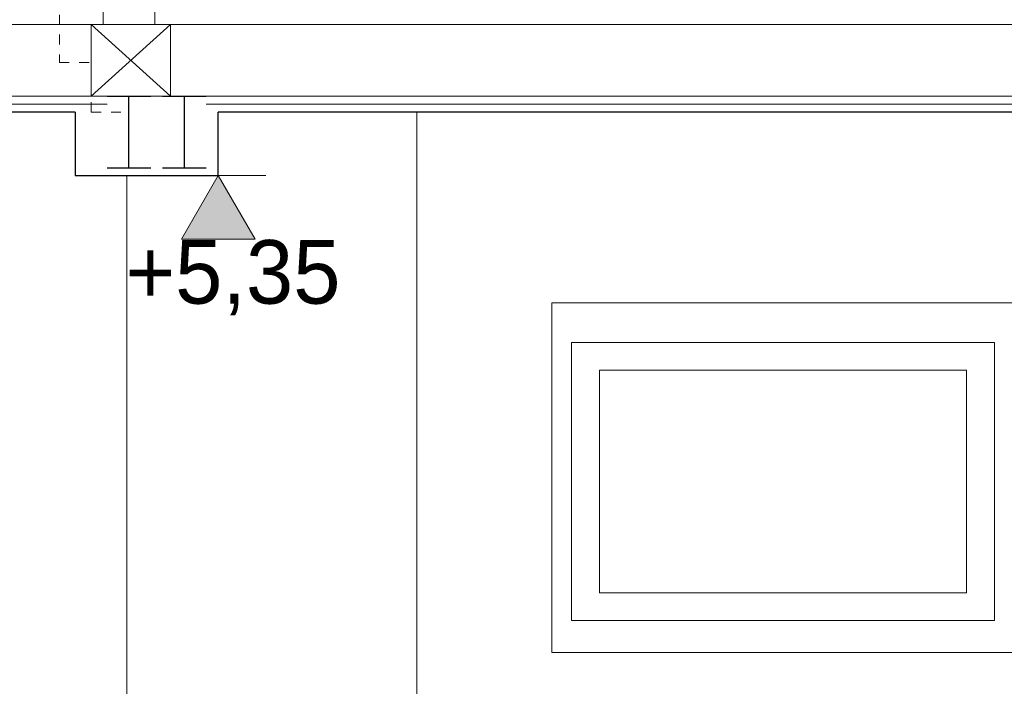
# Model space of a CAD drawing. Extents: x -623047 to -259286, y -27077 to 153279.
# Tile 111 of 190: x -488600 to -486120, y -8265 to -6587. Entities that reach past the tile are written whole.
import ezdxf

# ---------------------------------------------------------------- set-up
doc = ezdxf.new("R2010")
doc.units = 0
doc.header["$MEASUREMENT"] = 0
doc.linetypes.add('Hidden Line', pattern=[50, 25, -25])
for name, color, linetype, lineweight in [('INWENT KONST. DREWNIANA_Nr_Pióra__21', 7, 'Continuous', 9), ('INWENT OPISY_Nr_Pióra__21', 7, 'Continuous', 9), ('INWENT STROPY_Nr_Pióra__1', 7, 'Continuous', 25), ('INWENT WYMIARY_Nr_Pióra__21', 7, 'Continuous', 9), ('INWENT. OKNA_Nr_Pióra__5', 7, 'Continuous', 13), ('INWENT.ŚCIANY_Nr_Pióra__21', 7, 'Continuous', 9), ('INWENT.ŚCIANY_Nr_Pióra__5', 7, 'Continuous', 13), ('Istniejące stropy_Nr_Pióra__21', 7, 'Continuous', 9)]:
    doc.layers.add(name, color=color, linetype=linetype, lineweight=lineweight)
doc.layers.add('INWENT WYMIARY', color=7, linetype='Continuous')
doc.styles.add('GENERATED_STYLE_2', font='txt')
doc.dimstyles.new('GENERATED_STYLE__7', dxfattribs={"dimtxt": 0.18, "dimasz": 182.4, "dimexe": 0.18, "dimexo": 0.0625, "dimgap": 0.09, "dimtad": 0, "dimtih": 1, "dimtoh": 1, "dimdec": 4, "dimzin": 0, "dimdsep": 46, "dimcen": 0.09, "dimadec": 0, "dimazin": 0, "dimtfac": 1, "dimtdec": 4, "dimtmove": 0, "dimatfit": 3, "dimldrblk": 'ARROWHEAD_5', "dimfxl": 0, "dimtolj": 1, "dimtzin": 0, "dimarcsym": 0})

# ---------------------------------------------------------------- blocks, each defined once
blk = doc.blocks.new('Wymiary_85', base_point=(-488100.2, -6979.6))
at = {"layer": 'INWENT WYMIARY_Nr_Pióra__21', "linetype": 'Continuous'}
blk.add_hatch(color=256, dxfattribs=at).paths.add_polyline_path([(-488100.2, -6979.6), (-488193, -7139.6), (-488007.4, -7139.6)], flags=0)
for p, q in [((-488100.2, -6979.6), (-488220.2, -6979.6)), ((-488100.2, -6979.6), (-488193, -7139.6)), ((-488100.2, -6979.6), (-487980.2, -6979.6)), ((-488007.4, -7139.6), (-488100.2, -6979.6)), ((-488193, -7139.6), (-488007.4, -7139.6))]:
    blk.add_line(p, q, dxfattribs=at)
at = {"layer": 'INWENT WYMIARY_Nr_Pióra__21', "insert": (-488333.6, -7331.6), "char_height": 160, "attachment_point": 7, "style": 'GENERATED_STYLE_2'}
blk.add_mtext('{+5,35}', dxfattribs=at)
blk = doc.blocks.new('ARROWHEAD_5')
at = {"color": 0, "linetype": 'Continuous', "lineweight": 0}
blk.add_line((0, 0), (-1, 0), dxfattribs=at)
blk.add_solid([(-1, 0.2679), (0, 0), (-1, -0.2679), (-1, 0.2679)], dxfattribs=at)

msp = doc.modelspace()

# ---------------------------------------------------------------- linework, layer by layer
at = {"layer": 'INWENT KONST. DREWNIANA_Nr_Pióra__21', "linetype": 'Continuous'}
for p, q in [((-488390.2, -6599.6), (-488390.2, -3914.6)), ((-488260.2, -6599.6), (-488260.2, -3914.6)), ((-472210.2, -6599.6), (-490680.2, -6599.6)), ((-488420.2, -6779.6), (-488420.2, -6599.6)), ((-488420.2, -6599.6), (-488220.2, -6599.6)), ((-488420.2, -6779.6), (-488220.2, -6599.6)), ((-488420.2, -6599.6), (-488220.2, -6779.6)), ((-488220.2, -6599.6), (-488220.2, -6779.6)), ((-488380.2, -6779.6), (-490680.2, -6779.6)), ((-488220.2, -6779.6), (-488420.2, -6779.6)), ((-484330.2, -6779.6), (-488130.2, -6779.6))]:
    msp.add_line(p, q, dxfattribs=at)
at = {"layer": 'INWENT STROPY_Nr_Pióra__1', "linetype": 'Continuous'}
for p, q in [((-488380.2, -6779.6), (-488270.2, -6779.6)), ((-488325.2, -6959.6), (-488325.2, -6779.6)), ((-488240.2, -6779.6), (-488130.2, -6779.6)), ((-488185.2, -6959.6), (-488185.2, -6779.6)), ((-488460.2, -6819.6), (-490600.2, -6819.6)), ((-488460.2, -6819.6), (-488460.2, -6979.6)), ((-488100.2, -6979.6), (-488100.2, -6819.6)), ((-484370.2, -6819.6), (-488100.2, -6819.6)), ((-488380.2, -6959.6), (-488270.2, -6959.6)), ((-488240.2, -6959.6), (-488130.2, -6959.6)), ((-488460.2, -6979.6), (-488100.2, -6979.6))]:
    msp.add_line(p, q, dxfattribs=at)
at = {"layer": 'INWENT. OKNA_Nr_Pióra__5', "linetype": 'Continuous'}
for p, q in [((-487210.2, -8099.6), (-487210.2, -7399.6)), ((-487210.2, -7399.6), (-486145.2, -7399.6)), ((-486145.2, -8099.6), (-486145.2, -7399.6)), ((-487140.2, -8029.6), (-487140.2, -7469.6)), ((-487140.2, -7469.6), (-486215.2, -7469.6)), ((-486215.2, -8029.6), (-486215.2, -7469.6)), ((-487140.2, -8029.6), (-486215.2, -8029.6)), ((-487210.2, -8099.6), (-486145.2, -8099.6))]:
    msp.add_line(p, q, dxfattribs=at)
at = {"layer": 'INWENT.ŚCIANY_Nr_Pióra__21', "linetype": 'Hidden Line'}
for p, q in [((-488500.2, -6574.6), (-488500.2, -6694.6)), ((-488500.2, -6694.6), (-488420.2, -6694.6)), ((-488420.2, -6694.6), (-488420.2, -6819.6)), ((-488420.2, -6819.6), (-488330.2, -6819.6))]:
    msp.add_line(p, q, dxfattribs=at)
at = {"layer": 'INWENT.ŚCIANY_Nr_Pióra__21', "linetype": 'Continuous'}
for p, q in [((-487260.2, -7299.6), (-484980.2, -7299.6)), ((-487260.2, -8179.6), (-487260.2, -7299.6)), ((-487260.2, -8179.6), (-484980.2, -8179.6))]:
    msp.add_line(p, q, dxfattribs=at)
at = {"layer": 'INWENT.ŚCIANY_Nr_Pióra__5', "linetype": 'Continuous'}
for p, q in [((-487600.2, -10877.6), (-487600.2, -6819.6)), ((-488330.2, -9519.6), (-488330.2, -6979.6))]:
    msp.add_line(p, q, dxfattribs=at)
at = {"layer": 'Istniejące stropy_Nr_Pióra__21', "linetype": 'Continuous'}
for p, q in [((-488380.2, -6799.6), (-490600.2, -6799.6)), ((-484330.2, -6799.6), (-488130.2, -6799.6))]:
    msp.add_line(p, q, dxfattribs=at)

# ---------------------------------------------------------------- block references
at = {"layer": 'INWENT WYMIARY', "linetype": 'Continuous'}
msp.add_blockref('Wymiary_85', (-488100.2, -6979.6), dxfattribs=at)

# ---------------------------------------------------------------- leaders
at = {"layer": 'INWENT OPISY_Nr_Pióra__21', "linetype": 'Continuous', "annotation_type": 0, "has_hookline": 1, "hookline_direction": 1, "text_width": 1517.1}
msp.add_leader([(-484275.2, -6959.6), (-485089.3, -8658.1), (-485624.9, -8658.1)], dimstyle='GENERATED_STYLE__7', dxfattribs=at)

doc.saveas('drawing.dxf')
